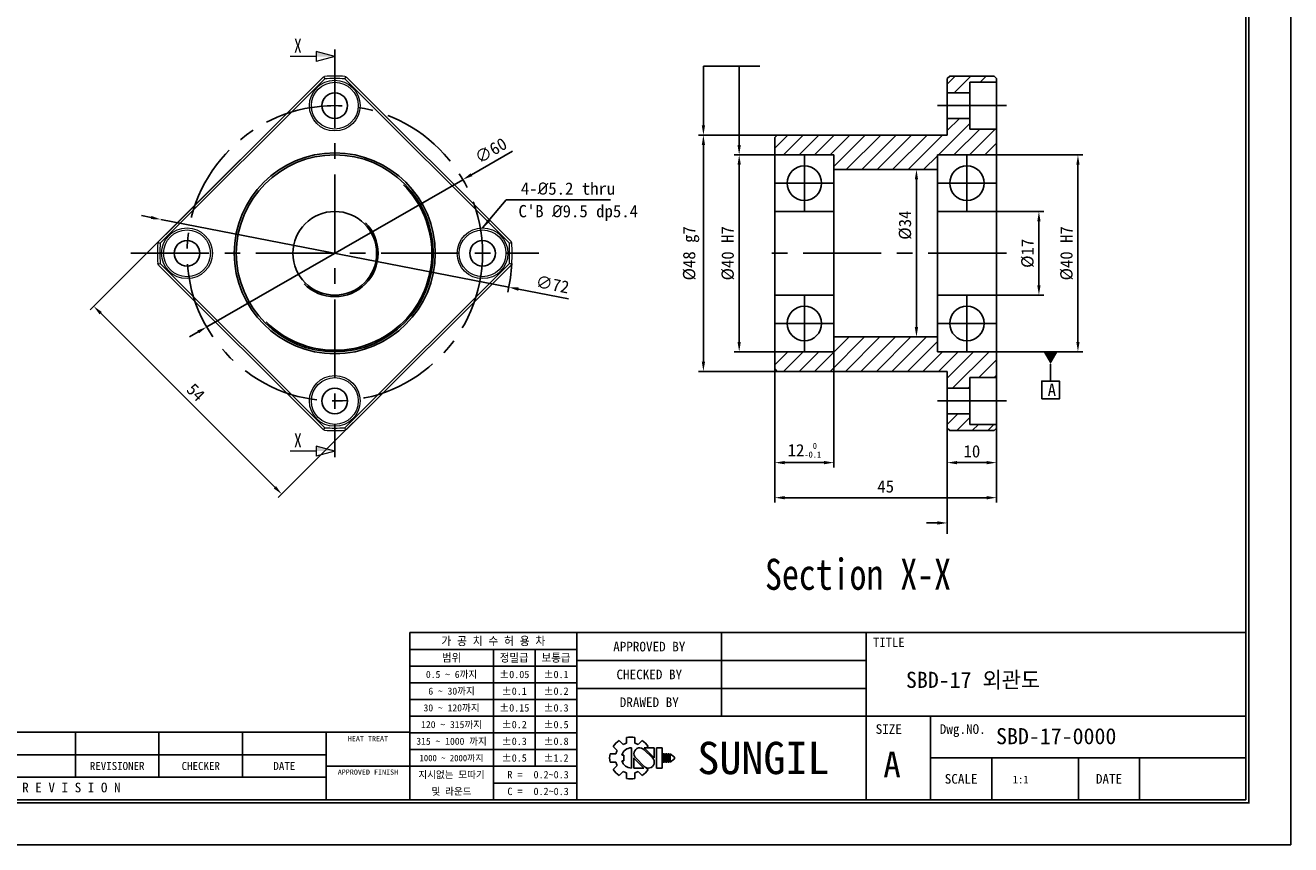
# Model space of a CAD drawing. Header units: millimetres. Extents: x 0 to 388, y 0 to 274.
# Tile 2 of 3: x 131 to 388, y 0 to 166. Entities that reach past the tile are written whole.
import ezdxf
from ezdxf.enums import TextEntityAlignment as Align

# ---------------------------------------------------------------- set-up
doc = ezdxf.new("R2010")
doc.units = ezdxf.units.MM
doc.linetypes.add('CENTER', pattern=[50.8, 31.75, -6.35, 6.35, -6.35])
doc.layers.get('0').update_dxf_attribs({"linetype": 'CONTINUOUS'})
doc.layers.get('DEFPOINTS').update_dxf_attribs({"linetype": 'CONTINUOUS'})
for name, color, linetype in [('center', 1, 'CENTER'), ('L1', 7, 'CONTINUOUS'), ('OUTLINE', 7, 'CONTINUOUS')]:
    doc.layers.add(name, color=color, linetype=linetype)
doc.dimstyles.get("Standard").update_dxf_attribs({"dimtxt": 2.5, "dimasz": 2, "dimexe": 1, "dimexo": 0, "dimgap": 1, "dimtad": 1, "dimdec": 3, "dimzin": 11, "dimdsep": 46, "dimtxsty": 'Standard', "dimcen": 0, "dimclrd": 5, "dimclre": 5, "dimclrt": 3, "dimadec": 0, "dimazin": 0, "dimtfac": 0.6, "dimtdec": 3, "dimtmove": 0, "dimatfit": 3, "dimfxl": 0, "dimtolj": 1, "dimtzin": 11, "dimarcsym": 0})

# ---------------------------------------------------------------- blocks, each defined once
blk = doc.blocks.new('표제란')
at = {"layer": 'L1', "color": 0}
for p, q in [((297, 0), (297, 210)), ((0, 0), (297, 0))]:
    blk.add_line(p, q, dxfattribs=at)
at = {"layer": 'L1'}
for p, q in [((290, 33), (160, 33)), ((160, 33), (160, 7)), ((186, 33), (186, 7)), ((208.5, 33), (208.5, 20)), ((231, 33), (231, 7)), ((186, 30.4), (160, 30.4)), ((173, 30.4), (173, 7)), ((179.5, 30.4), (179.5, 12.2)), ((186, 27.8), (160, 27.8)), ((231, 28.67), (186, 28.67)), ((186, 25.2), (160, 25.2)), ((231, 24.33), (186, 24.33)), ((186, 22.6), (160, 22.6)), ((186, 20), (160, 20)), ((290, 20), (186, 20)), ((241, 20), (241, 7)), ((160, 17.5), (62, 17.5)), ((108, 17.5), (108, 10.5)), ((121, 17.5), (121, 10.5)), ((134, 17.5), (134, 10.5)), ((147, 17.5), (147, 7)), ((186, 17.4), (160, 17.4)), ((192.55, 16.22), (193.17, 15.6)), ((193.7, 16.69), (193.7, 15.81)), ((195, 16.69), (195, 15.81)), ((195.52, 15.6), (196.14, 16.22)), ((147, 14), (62, 14)), ((186, 14.8), (160, 14.8)), ((191.15, 14.15), (192.03, 14.15)), ((191.15, 14.15), (192.03, 14.15)), ((191.63, 15.3), (192.25, 14.68)), ((192.98, 13.93), (193.28, 13.93)), ((193.28, 13.93), (193.28, 13.07)), ((194.5, 15.08), (194.5, 11.92)), ((197.74, 13.5), (196.41, 14.83)), ((198.02, 13.53), (196.47, 15.08)), ((196.47, 15.08), (198.02, 15.08)), ((196.84, 15.08), (197.06, 15.3)), ((198.02, 15.08), (198.02, 13.5)), ((198.39, 15.08), (198.39, 11.92)), ((198.39, 15.08), (199.26, 15.08)), ((199.26, 15.08), (199.26, 11.92)), ((199.41, 14.15), (199.41, 12.85)), ((199.41, 14.15), (199.62, 14.15)), ((199.62, 14.15), (199.62, 12.85)), ((199.78, 14.15), (199.78, 12.85)), ((199.78, 14.15), (199.99, 14.15)), ((199.99, 14.15), (199.99, 12.85)), ((200.14, 14.15), (200.14, 12.85)), ((200.14, 14.15), (200.36, 14.15)), ((200.36, 14.15), (200.36, 12.85)), ((200.51, 14.15), (200.51, 12.85)), ((200.51, 14.15), (201.16, 13.61)), ((147, 12.2), (160, 12.2)), ((186, 12.2), (160, 12.2)), ((191.15, 12.85), (192.03, 12.85)), ((191.63, 11.7), (192.25, 12.32)), ((192.98, 13.07), (193.28, 13.07)), ((194.86, 13.5), (194.86, 11.92)), ((194.86, 13.47), (196.42, 11.92)), ((194.86, 11.92), (196.42, 11.92)), ((195.14, 13.5), (196.47, 12.17)), ((196.79, 11.98), (197.06, 11.7)), ((198.39, 11.92), (199.26, 11.92)), ((199.41, 12.85), (199.62, 12.85)), ((199.78, 12.85), (199.99, 12.85)), ((200.14, 12.85), (200.36, 12.85)), ((201.16, 13.39), (200.51, 12.85)), ((201.16, 13.61), (201.16, 13.5)), ((201.16, 13.61), (201.16, 13.39)), ((201.16, 13.5), (201.16, 13.39)), ((290, 13.5), (241, 13.5)), ((250.5, 13.5), (250.5, 7)), ((264, 13.5), (264, 7)), ((273.5, 13.5), (273.5, 7)), ((147, 10.5), (62, 10.5)), ((192.55, 10.78), (193.17, 11.4)), ((193.7, 11.19), (193.7, 10.31)), ((195, 11.19), (195, 10.31)), ((195.52, 11.4), (196.14, 10.78)), ((186, 9.6), (173, 9.6))]:
    blk.add_line(p, q, dxfattribs=at)
at = {"layer": 'L1', "const_width": 0.25}
blk.add_lwpolyline([(290.5, 6.5), (290.5, 203.5), (10, 203.5), (10, 6.5)], close=True, dxfattribs=at)
at = {"layer": 'L1'}
blk.add_lwpolyline([(290, 7), (290, 203), (10.5, 203), (10.5, 7)], close=True, dxfattribs=at)
for centre, radius, start, end in [((194.35, 13.5), 3.26, 123.4943, 146.5057), ((194.35, 13.5), 2.4, 105.6872, 119.3128), ((194.35, 13.5), 3.26, 78.4943, 101.5057), ((194.35, 13.5), 2.4, 60.6872, 74.3128), ((194.35, 13.5), 3.26, 33.4943, 56.5057), ((194.35, 13.5), 3.26, 168.4943, 191.5057), ((194.35, 13.5), 2.4, 150.6872, 164.3128), ((194.5, 13.5), 1.58, 90, 164.0671), ((195.78, 14.16), 0.919, 43.2202, 225.8282), ((194.35, 13.5), 2.4, 195.6872, 209.3128), ((194.5, 13.5), 1.58, 195.9329, 270), ((197.1, 12.84), 0.919, 223.2202, 45.8282), ((194.35, 13.5), 3.26, 213.4943, 236.5057), ((194.35, 13.5), 2.4, 240.6872, 254.3128), ((194.35, 13.5), 3.26, 258.4943, 281.5057), ((194.35, 13.5), 2.4, 285.6872, 299.3128), ((194.35, 13.5), 3.26, 303.4943, 326.5057)]:
    blk.add_arc(centre, radius, start, end, dxfattribs=at)
for p in [(208.5, 28.67), (208.5, 24.33)]:
    blk.add_point(p, dxfattribs=at)
for s, height, p in [('가 공 치 수 허 용 차', 1.3, (173, 31.7)), ('APPROVED BY', 1.5, (197.25, 30.83)), ('TITLE', 1.444, (234.5, 31.5)), ('범위', 1.25, (166.5, 29.1)), ('정밀급', 1.25, (176.25, 29.1)), ('보통급', 1.25, (182.75, 29.1)), ('0.5 ~ 6까지', 1.1, (166.5, 26.5)), ('%%P0.05', 1.15, (176.25, 26.5)), ('%%P0.1', 1.15, (182.75, 26.5)), ('CHECKED BY', 1.5, (197.25, 26.5)), ('6 ~ 30까지', 1.1, (166.5, 23.9)), ('%%P0.1', 1.15, (176.25, 23.9)), ('%%P0.2', 1.15, (182.75, 23.9)), ('30 ~ 120까지', 1.1, (166.5, 21.3)), ('%%P0.15', 1.15, (176.25, 21.3)), ('%%P0.3', 1.15, (182.75, 21.3)), ('DRAWED BY', 1.5, (197.25, 22.17)), ('120 ~ 315까지', 1.1, (166.5, 18.7)), ('%%P0.2', 1.15, (176.25, 18.7)), ('%%P0.5', 1.15, (182.75, 18.7)), ('SIZE', 1.5, (234.5, 18)), ('Dwg.NO.', 1.5, (246, 18)), ('HEAT TREAT', 0.8, (153.5, 16.5)), ('315 ~ 1000 까지', 1.1, (166.5, 16.1)), ('%%P0.3', 1.15, (176.25, 16.1)), ('%%P0.8', 1.15, (182.75, 16.1)), ('SUNGIL', 5.032, (215, 13.5)), ('1000 ~ 2000까지', 0.99, (166.5, 13.49)), ('%%P0.5', 1.15, (176.25, 13.5)), ('%%P1.2', 1.15, (182.75, 13.5)), ('A', 4, (235, 12.5)), ('REVISIONER', 1.25, (114.5, 12.25)), ('CHECKER', 1.25, (127.5, 12.25)), ('DATE', 1.25, (140.5, 12.25)), ('APPROVED FINISH', 0.8, (153.5, 11.3)), ('지시없는 모따기', 1.1, (166.5, 10.9)), ('R = ', 1.15, (176.75, 10.9)), ('SCALE', 1.5, (245.75, 10.25)), ('DATE', 1.5, (268.75, 10.25)), ('R E V I S I O N', 1.5, (107.38, 8.9)), ('및 라운드', 1.1, (166.5, 8.3)), ('C = ', 1.15, (176.75, 8.3))]:
    blk.add_text(s, height=height, dxfattribs=at).set_placement(p, align=Align.MIDDLE_CENTER)
for tag, p in [('필렛', (179.25, 10.9)), ('모따기', (179.25, 8.3))]:
    blk.add_attdef(tag, text='', height=1.15, dxfattribs=at).set_placement(p, align=Align.MIDDLE_LEFT)
at = {"layer": 'OUTLINE', "ltscale": 0.5}
for tag, p, height in [('TITLE', (237.17, 24.41), 2.5), ('도번', (251.18, 15.64), 2.5), ('SCALE', (253.78, 9.55), 1.2), ('DATE', (277.02, 9.51), 1.2)]:
    blk.add_attdef(tag, p, '', height=height, dxfattribs=at)
blk = doc.blocks.new('*D2')
at = {"layer": 'DEFPOINTS', "color": 0, "ltscale": 0.5}
for p in [(158.32, 127.04), (228.98, 113.25)]:
    blk.add_point(p, dxfattribs=at)
at = {"layer": 'OUTLINE', "color": 5, "lineweight": -2, "ltscale": 0.5}
for p, q in [((156.35, 127.43), (154.39, 127.81)), ((158.32, 127.04), (228.98, 113.25)), ((241.08, 110.89), (230.94, 112.87))]:
    blk.add_line(p, q, dxfattribs=at)
blk.add_arc((193.65, 120.15), 36, 347.3639, 356.7137, dxfattribs=at)
at = {"layer": 'OUTLINE', "color": 5, "ltscale": 0.5}
for points in [[(156.42, 127.75), (156.29, 127.1), (158.32, 127.04)], [(231.01, 113.2), (230.88, 112.54), (228.98, 113.25)]]:
    blk.add_solid(points, dxfattribs=at)
at = {"layer": 'OUTLINE', "color": 3, "ltscale": 0.5, "insert": (237.85, 113.85), "char_height": 2.5, "attachment_point": 5, "rotation": 348.9554}
blk.add_mtext('\\A1;∅72', dxfattribs=at)
blk = doc.blocks.new('*D3')
at = {"layer": 'DEFPOINTS', "color": 0, "ltscale": 0.5}
for p in [(219.65, 135.11), (167.65, 105.19)]:
    blk.add_point(p, dxfattribs=at)
at = {"layer": 'OUTLINE', "color": 5, "lineweight": -2, "ltscale": 0.5}
for p, q in [((229.71, 140.9), (221.38, 136.11)), ((167.65, 105.19), (219.65, 135.11)), ((165.91, 104.19), (164.18, 103.19))]:
    blk.add_line(p, q, dxfattribs=at)
at = {"layer": 'OUTLINE', "color": 5, "ltscale": 0.5}
for points in [[(221.22, 136.4), (221.55, 135.82), (219.65, 135.11)], [(165.75, 104.48), (166.08, 103.9), (167.65, 105.19)]]:
    blk.add_solid(points, dxfattribs=at)
at = {"layer": 'OUTLINE', "color": 3, "ltscale": 0.5, "insert": (225.34, 141.02), "char_height": 2.5, "attachment_point": 5, "rotation": 29.9149}
blk.add_mtext('\\A1;∅60', dxfattribs=at)
blk = doc.blocks.new('*D4')
at = {"layer": 'DEFPOINTS', "color": 0, "ltscale": 0.5}
for p in [(174.56, 139.24), (212.74, 101.06), (182.9, 71.21)]:
    blk.add_point(p, dxfattribs=at)
at = {"layer": 'OUTLINE', "color": 5, "lineweight": -2, "ltscale": 0.5}
for p, q in [((174.56, 139.24), (144.01, 108.69)), ((146.13, 107.98), (181.48, 72.63)), ((212.74, 101.06), (182.19, 70.51))]:
    blk.add_line(p, q, dxfattribs=at)
at = {"layer": 'OUTLINE', "color": 5, "ltscale": 0.5}
for points in [[(146.36, 108.22), (145.89, 107.75), (144.71, 109.4)], [(181.72, 72.86), (181.25, 72.39), (182.9, 71.21)]]:
    blk.add_solid(points, dxfattribs=at)
at = {"layer": 'OUTLINE', "color": 3, "ltscale": 0.5, "insert": (165.42, 91.92), "char_height": 2.5, "attachment_point": 5, "rotation": 315}
blk.add_mtext('\\A1;54', dxfattribs=at)
blk = doc.blocks.new('*D14')
at = {"layer": 'DEFPOINTS', "color": 0, "ltscale": 0.5}
for p in [(327.99, 128.65), (327.99, 111.65), (336.6, 111.65)]:
    blk.add_point(p, dxfattribs=at)
at = {"layer": 'OUTLINE', "color": 5, "lineweight": -2, "ltscale": 0.5}
for p, q in [((327.99, 128.65), (337.6, 128.65)), ((336.6, 126.65), (336.6, 113.65)), ((327.99, 111.65), (337.6, 111.65))]:
    blk.add_line(p, q, dxfattribs=at)
at = {"layer": 'OUTLINE', "color": 5, "ltscale": 0.5}
for points in [[(336.26, 126.65), (336.93, 126.65), (336.6, 128.65)], [(336.26, 113.65), (336.93, 113.65), (336.6, 111.65)]]:
    blk.add_solid(points, dxfattribs=at)
at = {"layer": 'OUTLINE', "color": 3, "ltscale": 0.5, "insert": (334.31, 120.15), "char_height": 2.5, "attachment_point": 5, "rotation": 90}
blk.add_mtext('\\A1;%%C17', dxfattribs=at)
blk = doc.blocks.new('*D15')
at = {"layer": 'DEFPOINTS', "color": 0, "ltscale": 0.5}
for p in [(327.99, 140.15), (327.99, 100.15), (344.52, 100.15)]:
    blk.add_point(p, dxfattribs=at)
at = {"layer": 'OUTLINE', "color": 5, "lineweight": -2, "ltscale": 0.5}
for p, q in [((327.99, 140.15), (345.52, 140.15)), ((344.52, 138.15), (344.52, 102.15)), ((327.99, 100.15), (345.52, 100.15))]:
    blk.add_line(p, q, dxfattribs=at)
at = {"layer": 'OUTLINE', "color": 5, "ltscale": 0.5}
for points in [[(344.19, 138.15), (344.85, 138.15), (344.52, 140.15)], [(344.19, 102.15), (344.85, 102.15), (344.52, 100.15)]]:
    blk.add_solid(points, dxfattribs=at)
at = {"layer": 'OUTLINE', "color": 3, "ltscale": 0.5, "insert": (342.23, 120.15), "char_height": 2.5, "attachment_point": 5, "rotation": 90}
blk.add_mtext('\\A1;%%c40 H7', dxfattribs=at)
blk = doc.blocks.new('*D16')
at = {"layer": 'DEFPOINTS', "color": 0, "ltscale": 0.5}
for p in [(282.99, 140.15), (275.75, 100.15), (282.99, 100.15)]:
    blk.add_point(p, dxfattribs=at)
at = {"layer": 'OUTLINE', "color": 5, "lineweight": -2, "ltscale": 0.5}
for p, q in [((282.99, 140.15), (274.75, 140.15)), ((275.75, 138.15), (275.75, 102.15)), ((282.99, 100.15), (274.75, 100.15))]:
    blk.add_line(p, q, dxfattribs=at)
at = {"layer": 'OUTLINE', "color": 5, "ltscale": 0.5}
for points in [[(275.41, 138.15), (276.08, 138.15), (275.75, 140.15)], [(275.41, 102.15), (276.08, 102.15), (275.75, 100.15)]]:
    blk.add_solid(points, dxfattribs=at)
at = {"layer": 'OUTLINE', "color": 3, "ltscale": 0.5, "insert": (273.46, 120.15), "char_height": 2.5, "attachment_point": 5, "rotation": 90}
blk.add_mtext('\\A1;%%c40 H7', dxfattribs=at)
blk = doc.blocks.new('*D17')
at = {"layer": 'DEFPOINTS', "color": 0, "ltscale": 0.5}
for p in [(283.49, 144.15), (268.48, 96.15), (283.49, 96.15)]:
    blk.add_point(p, dxfattribs=at)
at = {"layer": 'OUTLINE', "color": 5, "lineweight": -2, "ltscale": 0.5}
for p, q in [((283.49, 144.15), (267.48, 144.15)), ((268.48, 142.15), (268.48, 98.15)), ((283.49, 96.15), (267.48, 96.15))]:
    blk.add_line(p, q, dxfattribs=at)
at = {"layer": 'OUTLINE', "color": 5, "ltscale": 0.5}
for points in [[(268.15, 142.15), (268.82, 142.15), (268.48, 144.15)], [(268.15, 98.15), (268.82, 98.15), (268.48, 96.15)]]:
    blk.add_solid(points, dxfattribs=at)
at = {"layer": 'OUTLINE', "color": 3, "ltscale": 0.5, "insert": (265.99, 120.15), "char_height": 2.5, "attachment_point": 5, "rotation": 90}
blk.add_mtext('\\A1;%%c48 g7', dxfattribs=at)
blk = doc.blocks.new('*D18')
at = {"layer": 'DEFPOINTS', "color": 0, "ltscale": 0.5}
for p in [(317.99, 85.52), (327.99, 85.4), (327.99, 77.62)]:
    blk.add_point(p, dxfattribs=at)
at = {"layer": 'OUTLINE', "color": 5, "lineweight": -2, "ltscale": 0.5}
for p, q in [((317.99, 85.52), (317.99, 76.62)), ((327.99, 85.4), (327.99, 76.62)), ((319.99, 77.62), (325.99, 77.62))]:
    blk.add_line(p, q, dxfattribs=at)
at = {"layer": 'OUTLINE', "color": 5, "ltscale": 0.5}
for points in [[(319.99, 77.96), (319.99, 77.29), (317.99, 77.62)], [(325.99, 77.96), (325.99, 77.29), (327.99, 77.62)]]:
    blk.add_solid(points, dxfattribs=at)
at = {"layer": 'OUTLINE', "color": 3, "ltscale": 0.5, "insert": (322.99, 79.91), "char_height": 2.5, "attachment_point": 5}
blk.add_mtext('\\A1;10', dxfattribs=at)
blk = doc.blocks.new('*D19')
at = {"layer": 'DEFPOINTS', "color": 0, "ltscale": 0.5}
for p in [(294.99, 100.15), (282.99, 96.65), (282.99, 77.62)]:
    blk.add_point(p, dxfattribs=at)
at = {"layer": 'OUTLINE', "color": 5, "lineweight": -2, "ltscale": 0.5}
for p, q in [((294.99, 100.15), (294.99, 76.62)), ((282.99, 96.65), (282.99, 76.62)), ((292.99, 77.62), (284.99, 77.62))]:
    blk.add_line(p, q, dxfattribs=at)
at = {"layer": 'OUTLINE', "color": 5, "ltscale": 0.5}
for points in [[(284.99, 77.96), (284.99, 77.29), (282.99, 77.62)], [(292.99, 77.96), (292.99, 77.29), (294.99, 77.62)]]:
    blk.add_solid(points, dxfattribs=at)
at = {"layer": 'OUTLINE', "color": 3, "ltscale": 0.5, "insert": (288.99, 80.15), "char_height": 2.5, "attachment_point": 5}
blk.add_mtext('\\A1;12{\\C3;\\H1.25;\\S  0^ -0.1;}', dxfattribs=at)
blk = doc.blocks.new('*D20')
at = {"layer": 'DEFPOINTS', "color": 0, "ltscale": 0.5}
for p in [(282.99, 96.65), (327.99, 85.4), (327.99, 70.5)]:
    blk.add_point(p, dxfattribs=at)
at = {"layer": 'OUTLINE', "color": 5, "lineweight": -2, "ltscale": 0.5}
for p, q in [((282.99, 96.65), (282.99, 69.5)), ((327.99, 85.4), (327.99, 69.5)), ((284.99, 70.5), (325.99, 70.5))]:
    blk.add_line(p, q, dxfattribs=at)
at = {"layer": 'OUTLINE', "color": 5, "ltscale": 0.5}
for points in [[(284.99, 70.83), (284.99, 70.16), (282.99, 70.5)], [(325.99, 70.83), (325.99, 70.16), (327.99, 70.5)]]:
    blk.add_solid(points, dxfattribs=at)
at = {"layer": 'OUTLINE', "color": 3, "ltscale": 0.5, "insert": (305.49, 72.78), "char_height": 2.5, "attachment_point": 5}
blk.add_mtext('\\A1;45', dxfattribs=at)
blk = doc.blocks.new('*D21')
at = {"layer": 'DEFPOINTS', "color": 0, "ltscale": 0.5}
for p in [(306.75, 137.15), (310.36, 103.15), (311.74, 103.15)]:
    blk.add_point(p, dxfattribs=at)
at = {"layer": 'OUTLINE', "color": 5, "lineweight": -2, "ltscale": 0.5}
for p, q in [((306.75, 137.15), (312.74, 137.15)), ((311.74, 135.15), (311.74, 105.15)), ((310.36, 103.15), (312.74, 103.15))]:
    blk.add_line(p, q, dxfattribs=at)
at = {"layer": 'OUTLINE', "color": 5, "ltscale": 0.5}
for points in [[(311.4, 135.15), (312.07, 135.15), (311.74, 137.15)], [(311.4, 105.15), (312.07, 105.15), (311.74, 103.15)]]:
    blk.add_solid(points, dxfattribs=at)
at = {"layer": 'OUTLINE', "color": 3, "ltscale": 0.5, "insert": (309.45, 125.87), "char_height": 2.5, "attachment_point": 5, "rotation": 90}
blk.add_mtext('\\A1;%%C34', dxfattribs=at)
blk = doc.blocks.new('_DatumFilled')
at = {"color": 0, "linetype": 'ByBlock'}
blk.add_solid([(0, 0.58), (-1, 0), (0, -0.58)], dxfattribs=at)

msp = doc.modelspace()

# ---------------------------------------------------------------- hatches: boundary and pattern name
at = {"layer": 'OUTLINE', "ltscale": 0.5}
h = msp.add_hatch(dxfattribs=at)
h.set_pattern_fill('ANSI31', color=5, scale=0.7, style=0)
h.set_pattern_definition([(45, (-512.752, -192.185), (-1.571545, 1.571545), [])])
h.paths.add_polyline_path([(317.9854, 152.7476), (322.5854, 152.7476), (322.5854, 154.8976), (327.9854, 154.8976), (327.9854, 155.6476), (327.4854, 156.1476), (318.4854, 156.1476), (317.9854, 155.6476)])
h.paths.add_polyline_path([(327.9854, 140.1476), (327.9854, 145.3976), (322.5854, 145.3976), (322.5854, 147.5476), (317.9854, 147.5476), (317.9854, 144.1476), (283.4854, 144.1476), (282.9854, 143.6476), (282.9854, 140.1476), (294.9854, 140.1476), (294.9854, 137.1476), (315.9854, 137.1476), (315.9854, 140.1476)])
h.paths.add_polyline_path([(294.9854, 103.1476), (294.9854, 100.1476), (282.9854, 100.1476), (282.9854, 96.6476), (283.4854, 96.1476), (317.9854, 96.1476), (317.9854, 92.7476), (322.5854, 92.7476), (322.5854, 94.8976), (327.9854, 94.8976), (327.9854, 100.1476), (315.9854, 100.1476), (315.9854, 103.1476)])
h.paths.add_polyline_path([(327.4854, 84.1476), (327.9854, 84.6476), (327.9854, 85.3976), (322.5854, 85.3976), (322.5854, 87.5476), (317.9854, 87.5476), (317.9854, 84.6476), (318.4854, 84.1476)])

# ---------------------------------------------------------------- linework, layer by layer
at = {"color": 7, "linetype": 'Continuous', "lineweight": 15}
for p, q in [((191.2597, 155.9428), (157.8531, 122.5362)), ((158.2066, 122.1826), (191.6132, 155.5892)), ((191.2597, 155.9428), (191.4216, 156.0153)), ((195.6833, 155.5892), (229.0899, 122.1826)), ((195.8749, 156.0153), (196.0368, 155.9428)), ((229.4434, 122.5362), (196.0368, 155.9428)), ((157.7805, 122.3742), (157.8531, 122.5362)), ((229.516, 122.3742), (229.4434, 122.5362)), ((157.8531, 117.759), (157.7805, 117.9209)), ((157.8531, 117.759), (191.2597, 84.3524)), ((191.6132, 84.706), (158.2066, 118.1125)), ((229.0899, 118.1125), (195.6833, 84.706)), ((196.0368, 84.3524), (229.4434, 117.759)), ((229.516, 117.9209), (229.4434, 117.759)), ((191.4216, 84.2798), (191.2597, 84.3524)), ((196.0368, 84.3524), (195.8749, 84.2798))]:
    msp.add_line(p, q, dxfattribs=at)
for centre, radius in [((193.6483, 150.1476), 5.1498), ((193.6483, 150.1476), 4.75), ((163.6483, 120.1476), 5.1498), ((163.6483, 120.1476), 4.75), ((223.6483, 120.1476), 5.1498), ((223.6483, 120.1476), 4.75), ((193.6483, 90.1476), 5.1498), ((193.6483, 90.1476), 4.75)]:
    msp.add_circle(centre, radius, dxfattribs=at)
for radius, start, end in [(36, 86.713718, 93.286281), (35.5, 86.713696, 93.286304), (36, 176.713718, 183.286281), (35.5, 176.713696, 183.286304), (35.5, 356.713696, 3.286304), (36, 356.713718, 3.286282), (36, 266.713718, 273.286281), (35.5, 266.713696, 273.286304)]:
    msp.add_arc((193.6483, 120.1476), radius, start, end, dxfattribs=at)
for points in [[(191.4216, 156.0153), (191.476, 156.0397), (191.5303, 156.0641), (191.5846, 156.0884)], [(191.4216, 156.0153), (191.4856, 155.8734), (191.5495, 155.7314), (191.6132, 155.5892)], [(195.8749, 156.0153), (195.8109, 155.8734), (195.747, 155.7314), (195.6833, 155.5892)], [(195.712, 156.0884), (195.7662, 156.0641), (195.8206, 156.0397), (195.8749, 156.0153)], [(157.7075, 122.2113), (157.7318, 122.2656), (157.7561, 122.3199), (157.7805, 122.3742)], [(157.7805, 122.3742), (157.9224, 122.3102), (158.0645, 122.2464), (158.2066, 122.1826)], [(229.0899, 122.1826), (229.232, 122.2464), (229.3741, 122.3102), (229.516, 122.3742)], [(229.516, 122.3742), (229.5404, 122.3199), (229.5647, 122.2656), (229.5891, 122.2113)], [(157.7805, 117.9209), (157.7561, 117.9753), (157.7318, 118.0296), (157.7075, 118.0839)], [(157.7805, 117.9209), (157.9224, 117.985), (158.0645, 118.0488), (158.2066, 118.1125)], [(229.516, 117.9209), (229.3741, 117.985), (229.232, 118.0488), (229.0899, 118.1125)], [(229.5891, 118.0839), (229.5647, 118.0296), (229.5404, 117.9753), (229.516, 117.9209)], [(191.4216, 84.2798), (191.4856, 84.4218), (191.5495, 84.5638), (191.6132, 84.706)], [(191.5846, 84.2068), (191.5303, 84.2311), (191.476, 84.2555), (191.4216, 84.2798)], [(195.8749, 84.2798), (195.8109, 84.4218), (195.747, 84.5638), (195.6833, 84.706)], [(195.8749, 84.2798), (195.8206, 84.2555), (195.7662, 84.2311), (195.712, 84.2068)]]:
    msp.add_open_spline(points, degree=3, dxfattribs=at)
at = {"layer": 'center', "ltscale": 0.5}
for p, q in [((193.6483, 161.5476), (193.6483, 78.7476)), ((329.9854, 150.1476), (315.9854, 150.1476)), ((288.9854, 140.1476), (288.9854, 128.6476)), ((321.9854, 140.1476), (321.9854, 128.6476)), ((282.9854, 134.3976), (294.9854, 134.3976)), ((315.9854, 134.3976), (327.9854, 134.3976)), ((152.2483, 120.1476), (235.0483, 120.1476)), ((329.9854, 120.1476), (280.9854, 120.1476)), ((288.9854, 111.6476), (288.9854, 100.1476)), ((321.9854, 111.6476), (321.9854, 100.1476)), ((282.9854, 105.8976), (294.9854, 105.8976)), ((315.9854, 105.8976), (327.9854, 105.8976)), ((329.9854, 90.1476), (315.9854, 90.1476))]:
    msp.add_line(p, q, dxfattribs=at)
msp.add_circle((193.6483, 120.1476), 30, dxfattribs=at)
at = {"layer": 'OUTLINE', "lineweight": 9}
for p, q in [((189.8467, 160.1055), (184.5815, 160.1055)), ((189.8467, 161.1241), (189.8467, 159.0868)), ((193.6483, 160.1055), (189.8467, 161.1241)), ((193.6483, 160.1055), (189.8467, 159.0868)), ((189.8467, 79.9587), (184.5815, 79.9587)), ((189.8467, 80.9773), (189.8467, 78.94)), ((193.6483, 79.9587), (189.8467, 80.9773)), ((193.6483, 79.9587), (189.8467, 78.94))]:
    msp.add_line(p, q, dxfattribs=at)
at = {"layer": 'OUTLINE', "color": 5, "ltscale": 0.2}
for p, q in [((268.4828, 146.1476), (268.4828, 158.1723)), ((268.4828, 158.1723), (279.9549, 158.1723)), ((275.7461, 142.1476), (275.7461, 158.1723)), ((316.4242, 65.3697), (313.7914, 65.3742))]:
    msp.add_line(p, q, dxfattribs=at)
at = {"layer": 'OUTLINE'}
for p, q in [((318.4854, 156.1476), (317.9854, 155.6476)), ((317.9854, 144.1476), (317.9854, 155.6476)), ((327.4854, 156.1476), (318.4854, 156.1476)), ((322.5854, 154.8976), (322.5854, 145.3976)), ((322.5854, 154.8976), (327.9854, 154.8976)), ((327.4854, 156.1476), (327.9854, 155.6476)), ((327.9854, 155.6476), (327.9854, 120.1476)), ((317.9854, 152.7476), (322.5854, 152.7476)), ((317.9854, 147.5476), (322.5854, 147.5476)), ((283.4854, 144.1476), (282.9854, 143.6476)), ((317.9854, 144.1476), (283.4854, 144.1476)), ((322.5854, 145.3976), (327.9854, 145.3976)), ((282.9854, 143.6476), (282.9854, 96.6476)), ((294.9854, 140.1476), (282.9854, 140.1476)), ((294.9854, 140.1476), (294.9854, 100.1476)), ((315.9854, 140.1476), (315.9854, 100.1476)), ((315.9854, 140.1476), (327.9854, 140.1476)), ((315.9854, 137.1476), (294.9854, 137.1476)), ((294.9854, 128.6476), (282.9854, 128.6476)), ((315.9854, 128.6476), (327.9854, 128.6476)), ((327.9854, 84.6476), (327.9854, 120.1476)), ((294.9854, 111.6476), (282.9854, 111.6476)), ((315.9854, 111.6476), (327.9854, 111.6476)), ((315.9854, 103.1476), (294.9854, 103.1476)), ((294.9854, 100.1476), (282.9854, 100.1476)), ((315.9854, 100.1476), (327.9854, 100.1476)), ((283.4854, 96.1476), (282.9854, 96.6476)), ((317.9854, 96.1476), (283.4854, 96.1476)), ((317.9854, 84.6476), (317.9854, 96.1476)), ((322.5854, 92.7476), (317.9854, 92.7476)), ((322.5854, 85.3976), (322.5854, 94.8976)), ((322.5854, 94.8976), (327.9854, 94.8976)), ((322.5854, 87.5476), (317.9854, 87.5476)), ((322.5854, 85.3976), (327.9854, 85.3976)), ((317.9854, 84.6476), (318.4854, 84.1476)), ((327.4854, 84.1476), (318.4854, 84.1476)), ((327.9854, 84.6476), (327.4854, 84.1476))]:
    msp.add_line(p, q, dxfattribs=at)
at = {"layer": 'OUTLINE', "color": 5, "ltscale": 0.5}
msp.add_line((317.9854, 76.6249), (317.9854, 63.1278), dxfattribs=at)
msp.add_lwpolyline([(338.9653, 97.6476), (338.9653, 94.1829)], dxfattribs=at)
msp.add_lwpolyline([(337.1653, 90.5829), (340.7653, 90.5829), (340.7653, 94.1829), (337.1653, 94.1829)], close=True, dxfattribs=at)
at = {"layer": 'OUTLINE'}
for centre, radius in [((193.6483, 150.1476), 2.6), ((193.6483, 120.1476), 20.4), ((193.6483, 120.1476), 20), ((288.9854, 134.3976), 3.5), ((321.9854, 134.3976), 3.5), ((193.6483, 120.1476), 8.5), ((163.6483, 120.1476), 2.6), ((223.6483, 120.1476), 2.6), ((288.9854, 105.8976), 3.5), ((321.9854, 105.8976), 3.5), ((193.6483, 90.1476), 2.6)]:
    msp.add_circle(centre, radius, dxfattribs=at)
for points in [[(207.5783, 134.0776), (211.2726, 130.3832), (213.3483, 125.3722), (213.3483, 114.923), (211.2726, 109.9119), (203.8839, 102.5232), (198.8729, 100.4476), (188.4236, 100.4476), (183.4126, 102.5232), (179.7183, 106.2176)], [(187.4257, 113.9251), (189.076, 112.2748), (191.3144, 111.3476), (195.9821, 111.3476), (198.2205, 112.2748), (201.5211, 115.5753), (202.4483, 117.8138), (202.4483, 122.4814), (201.5211, 124.7199), (199.8708, 126.3701)]]:
    msp.add_open_spline(points, degree=3, knots=[0, 0, 0, 0, 0.25, 0.25, 0.5, 0.5, 0.75, 0.75, 1, 1, 1, 1], dxfattribs=at)
at = {"layer": 'OUTLINE', "lineweight": 9}
for points in [[(193.6483, 160.1055), (189.8467, 161.1241), (189.8467, 160.1055)], [(193.6483, 79.9587), (189.8467, 80.9773), (189.8467, 79.9587)]]:
    msp.add_solid(points, dxfattribs=at)
at = {"layer": 'OUTLINE', "color": 5, "ltscale": 0.2}
for points in [[(268.8162, 146.1476), (268.1495, 146.1476), (268.4828, 144.1476)], [(276.0794, 142.1476), (275.4127, 142.1476), (275.7461, 140.1476)], [(315.986, 65.7037), (315.9848, 65.0371), (317.9854, 65.367)]]:
    msp.add_solid(points, dxfattribs=at)

# ---------------------------------------------------------------- block references
at = {"layer": 'OUTLINE'}
ref = msp.add_blockref('표제란', (0, 0), dxfattribs=dict(at, xscale=1.305424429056, yscale=1.305424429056, zscale=1.305424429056))
ref.add_attrib('SCALE', '1:1', (331.292, 12.4701), dxfattribs={"ltscale": 0.5, "height": 1.56651})
ref.add_attrib('도번', 'SBD-17-0000', (327.898, 20.42), dxfattribs={"ltscale": 0.5, "height": 3.263561})
ref.add_attrib('TITLE', 'SBD-17 외관도', (309.6019, 31.8601), dxfattribs={"ltscale": 0.5, "height": 3.26356})
ref.add_attrib('필렛', '0.2~0.3', dxfattribs={"layer": 'L1', "height": 1.50124}).set_placement((233.9973, 14.2291), align=Align.MIDDLE_LEFT)
ref.add_attrib('모따기', '0.2~0.3', dxfattribs={"layer": 'L1', "height": 1.50124}).set_placement((233.9973, 10.835), align=Align.MIDDLE_LEFT)
at = {"layer": 'OUTLINE', "color": 5, "ltscale": 0.5, "xscale": 2.5, "yscale": 2.5, "zscale": 2.5, "rotation": 90}
msp.add_blockref('_DatumFilled', (338.9653, 100.1476), dxfattribs=at)

# ---------------------------------------------------------------- texts
at = {"lineweight": 9, "width": 0.8}
for s, height, p in [('X', 2.8512, (185.3804, 160.8814)), ('X', 2.8512, (185.3804, 80.7346)), ('Section X-X', 6.306398, (280.9922, 51.7847))]:
    msp.add_text(s, height=height, dxfattribs=at).set_placement(p)
at = {"layer": 'OUTLINE', "color": 3, "ltscale": 0.2, "char_height": 2.5, "attachment_point": 7}
for s, insert in [('\\A1;4-{\\fISOCPEUR|b0|i0|c0|p34;%%C}5.2 thru', (231.4258, 132.0114)), ("\\A1;C'B {\\fISOCPEUR|b0|i0|c0|p34;%%C}9.5 dp5.4", (230.9386, 126.7463))]:
    msp.add_mtext(s, dxfattribs=dict(at, insert=insert))
at = {"layer": 'OUTLINE', "color": 3, "ltscale": 0.5, "insert": (340.079, 91.1771), "char_height": 2.5, "attachment_point": 9}
msp.add_mtext('\\A1;A', dxfattribs=at)

# ---------------------------------------------------------------- dimensions: what is measured, and where the dimension line sits
at = {"layer": 'OUTLINE', "ltscale": 0.5}
for p1, p2, picture, middle in [((167.6452, 105.1862), (219.6513, 135.109), '*D3', (226.4796, 139.0378)), ((158.315, 127.0442), (228.9815, 113.251), '*D2', (237.4131, 111.6052))]:
    dim = msp.add_diameter_dim_2p(p1=p1, p2=p2, dimstyle='Standard', dxfattribs=at)
    dim.commit()
    dim.dimension.update_dxf_attribs({"geometry": picture, "text_midpoint": middle, "dimtype": 163})
for base, p1, p2, text, picture, middle in [((268.4828, 96.1476), (283.4854, 144.1476), (283.4854, 96.1476), '%%c<> g7', '*D17', (265.9898, 120.1476)), ((275.7461, 100.1476), (282.9854, 140.1476), (282.9854, 100.1476), '%%c<> H7', '*D16', (273.4611, 120.1476)), ((344.519, 100.1476), (327.9854, 140.1476), (327.9854, 100.1476), '%%c<> H7', '*D15', (342.2341, 120.1476))]:
    dim = msp.add_linear_dim(base=base, p1=p1, p2=p2, angle=90, text=text, dimstyle='Standard', dxfattribs=at)
    dim.commit()
    dim.dimension.update_dxf_attribs({"geometry": picture, "text_midpoint": middle})
dim = msp.add_aligned_dim(p1=(174.5564, 139.2395), p2=(212.7401, 101.0557), distance=-42.2042, dimstyle='Standard', dxfattribs=at)
dim.commit()
dim.dimension.update_dxf_attribs({"geometry": '*D4', "text_midpoint": (165.4199, 91.9193)})
dim = msp.add_linear_dim(base=(311.7373, 103.1476), p1=(306.7548, 137.1476), p2=(310.3628, 103.1476), angle=90, text='%%C<>', dimstyle='Standard', override={"dimgap": 1, "dimsah": 1, "dimse1": 0, "dimse2": 0, "dimsd1": 0, "dimsd2": 0, "dimtol": 0, "dimlim": 0}, dxfattribs=at)
dim.commit()
dim.dimension.update_dxf_attribs({"geometry": '*D21', "text_midpoint": (311.7373, 125.8657), "dimtype": 160})
dim = msp.add_linear_dim(base=(336.598, 111.6476), p1=(327.9854, 128.6476), p2=(327.9854, 111.6476), angle=90, text='%%C<>', dimstyle='Standard', override={"dimgap": 1, "dimsah": 1, "dimse1": 0, "dimse2": 0, "dimsd1": 0, "dimsd2": 0, "dimtol": 0, "dimlim": 0}, dxfattribs=at)
dim.commit()
dim.dimension.update_dxf_attribs({"geometry": '*D14', "text_midpoint": (334.3131, 120.1476)})
dim = msp.add_linear_dim(base=(282.9854, 77.6249), p1=(294.9854, 100.1476), p2=(282.9854, 96.6476), text='<>{\\C3;\\H1.25;\\S  0^ -0.1;}', dimstyle='Standard', override={"dimgap": 1, "dimsah": 1, "dimse1": 0, "dimse2": 0, "dimsd1": 0, "dimsd2": 0, "dimtol": 0, "dimlim": 0}, dxfattribs=at)
dim.commit()
dim.dimension.update_dxf_attribs({"geometry": '*D19', "text_midpoint": (288.9854, 80.1481)})
for base, p1, picture, middle in [((327.9854, 70.4956), (282.9854, 96.6476), '*D20', (305.4854, 72.7789)), ((327.9854, 77.6249), (317.9854, 85.5219), '*D18', (322.9854, 79.9098))]:
    dim = msp.add_linear_dim(base=base, p1=p1, p2=(327.9854, 85.3976), dimstyle='Standard', dxfattribs=at)
    dim.commit()
    dim.dimension.update_dxf_attribs({"geometry": picture, "text_midpoint": middle})

# ---------------------------------------------------------------- leaders
at = {"layer": 'OUTLINE', "ltscale": 0.2, "annotation_type": 0, "has_hookline": 1, "hookline_direction": 0, "text_width": 18.1987}
msp.add_leader([(223.6429, 125.2974), (228.4258, 131.0114), (230.4258, 131.0114)], dimstyle='Standard', dxfattribs=at)

doc.saveas('drawing.dxf')
